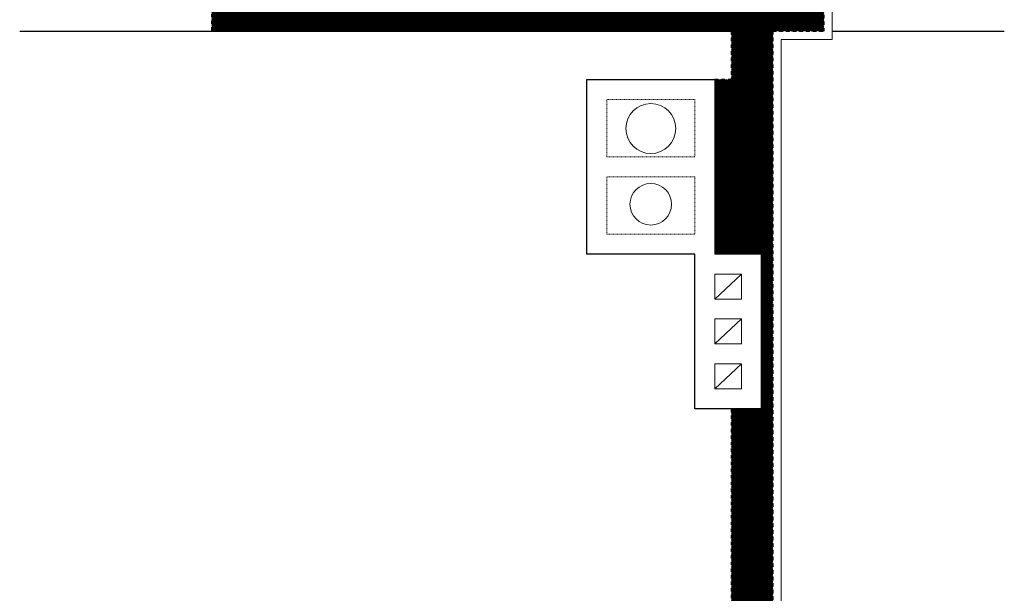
# Model space of a CAD drawing. Extents: x -109972 to -86652, y 98618 to 122888.
# Tile 69 of 74: x -100686 to -94764, y 112498 to 115948. Entities that reach past the tile are written whole.
import ezdxf

# ---------------------------------------------------------------- set-up
doc = ezdxf.new("R2010")
doc.units = 0
doc.header["$MEASUREMENT"] = 0
doc.linetypes.add('Hidden Line copy', pattern=[8, 4, -4])
doc.linetypes.add('Przerywana', pattern=[40, 20, -20])
doc.layers.add('arch wypelnienia_Nr_Pióra__102', color=7, linetype='Continuous', lineweight=13, true_color=0xcccccc)
for name, color, linetype, lineweight in [('Arch ściany nośne_Nr_Pióra__30', 134, 'Continuous', 35), ('Arch ściany zewnętrzne_Nr_Pióra__46', 5, 'Continuous', 13), ('INWENT DACH_Nr_Pióra__1', 7, 'Continuous', 25), ('INWENT.ŚCIANY_Nr_Pióra__1', 7, 'Continuous', 25), ('Istniejące kominy_Nr_Pióra__5', 7, 'Continuous', 13)]:
    doc.layers.add(name, color=color, linetype=linetype, lineweight=lineweight)

msp = doc.modelspace()

# ---------------------------------------------------------------- hatches: boundary and pattern name
at = {"layer": 'arch wypelnienia_Nr_Pióra__102', "linetype": 'Continuous'}
h = msp.add_hatch(dxfattribs=at)
h.set_pattern_fill('Cegła_zwykła', color=256, style=0, pattern_type=2)
h.set_pattern_definition([(45, (0, 0), (-3.5355339, 3.5355339), [])])
h.paths.add_polyline_path([(-96535.5, 109097.9), (-96535.5, 109547.9), (-96405.5, 109547.9), (-96405.5, 113607.9), (-96225.5, 113607.9), (-96225.5, 114537.9), (-96505.5, 114537.9), (-96505.5, 115587.9), (-96405.5, 115587.9), (-96405.5, 115877.9), (-99530.5, 115877.9), (-99530.5, 117222.9), (-99450.5, 117222.9), (-99450.5, 120822.9), (-99660.5, 120822.9), (-99660.5, 122657.9), (-99280.5, 122657.9), (-99280.5, 116127.9), (-96290.5, 116127.9), (-96290.5, 117557.9), (-95850.5, 117557.9), (-95850.5, 115877.9), (-96155.5, 115877.9), (-96155.5, 109097.9)], flags=0)
h.paths.add_polyline_path([(-96170.5, 117437.9), (-95970.5, 117437.9), (-95970.5, 116037.9), (-96170.5, 116037.9)], flags=0)

# ---------------------------------------------------------------- linework, layer by layer
at = {"layer": 'Arch ściany nośne_Nr_Pióra__30', "linetype": 'Przerywana'}
for p, q in [((-99530.5, 117222.9), (-99530.5, 115877.9)), ((-95850.5, 115877.9), (-95850.5, 116037.9)), ((-99530.5, 115877.9), (-96405.5, 115877.9)), ((-96405.5, 115877.9), (-96405.5, 115587.9)), ((-96155.5, 115877.9), (-96155.5, 109097.9)), ((-96155.5, 115877.9), (-95850.5, 115877.9)), ((-96505.5, 115587.9), (-96405.5, 115587.9)), ((-96405.5, 113607.9), (-96405.5, 109547.9))]:
    msp.add_line(p, q, dxfattribs=at)
at = {"layer": 'Arch ściany zewnętrzne_Nr_Pióra__46', "linetype": 'Continuous'}
for p, q in [((-95800.5, 115827.9), (-95800.5, 117607.9)), ((-96105.5, 115827.9), (-95800.5, 115827.9)), ((-96105.5, 115827.9), (-96105.5, 109047.9))]:
    msp.add_line(p, q, dxfattribs=at)
at = {"layer": 'INWENT DACH_Nr_Pióra__1', "linetype": 'Continuous'}
for p, q in [((-100686, 115877.9), (-96405.5, 115877.9)), ((-95800.5, 115877.9), (-94764.3, 115877.9))]:
    msp.add_line(p, q, dxfattribs=at)
at = {"layer": 'INWENT.ŚCIANY_Nr_Pióra__1', "linetype": 'Continuous'}
for p, q in [((-97275.5, 114537.9), (-97275.5, 115587.9)), ((-97275.5, 115587.9), (-96505.5, 115587.9)), ((-96505.5, 115587.9), (-96505.5, 114537.9)), ((-96625.5, 114537.9), (-97275.5, 114537.9)), ((-96625.5, 113607.9), (-96625.5, 114537.9)), ((-96225.5, 114537.9), (-96505.5, 114537.9)), ((-96225.5, 113607.9), (-96225.5, 114537.9)), ((-96225.5, 113607.9), (-96625.5, 113607.9))]:
    msp.add_line(p, q, dxfattribs=at)
at = {"layer": 'Istniejące kominy_Nr_Pióra__5', "linetype": 'Hidden Line copy'}
for p, q in [((-97155.5, 115467.9), (-96625.5, 115467.9)), ((-97155.5, 115122.9), (-97155.5, 115467.9)), ((-96625.5, 115467.9), (-96625.5, 115122.9)), ((-96625.5, 115122.9), (-97155.5, 115122.9)), ((-97155.5, 114657.9), (-97155.5, 115002.9)), ((-96625.5, 115002.9), (-97155.5, 115002.9)), ((-96625.5, 115002.9), (-96625.5, 114657.9)), ((-96625.5, 114657.9), (-97155.5, 114657.9))]:
    msp.add_line(p, q, dxfattribs=at)
at = {"layer": 'Istniejące kominy_Nr_Pióra__5', "linetype": 'Continuous'}
for p, q in [((-96345.5, 114417.9), (-96505.5, 114417.9)), ((-96505.5, 114267.9), (-96505.5, 114417.9)), ((-96505.5, 114267.9), (-96345.5, 114417.9)), ((-96345.5, 114267.9), (-96345.5, 114417.9)), ((-96345.5, 114267.9), (-96505.5, 114267.9)), ((-96345.5, 114147.9), (-96505.5, 114147.9)), ((-96505.5, 113997.9), (-96505.5, 114147.9)), ((-96505.5, 113997.9), (-96345.5, 114147.9)), ((-96345.5, 113997.9), (-96345.5, 114147.9)), ((-96345.5, 113997.9), (-96505.5, 113997.9)), ((-96345.5, 113877.9), (-96505.5, 113877.9)), ((-96505.5, 113727.9), (-96505.5, 113877.9)), ((-96505.5, 113727.9), (-96345.5, 113877.9)), ((-96345.5, 113727.9), (-96345.5, 113877.9)), ((-96345.5, 113727.9), (-96505.5, 113727.9))]:
    msp.add_line(p, q, dxfattribs=at)
for centre, radius in [((-96890.5, 115292.9), 150), ((-96890.5, 114837.9), 125)]:
    msp.add_circle(centre, radius, dxfattribs=at)

doc.saveas('drawing.dxf')
